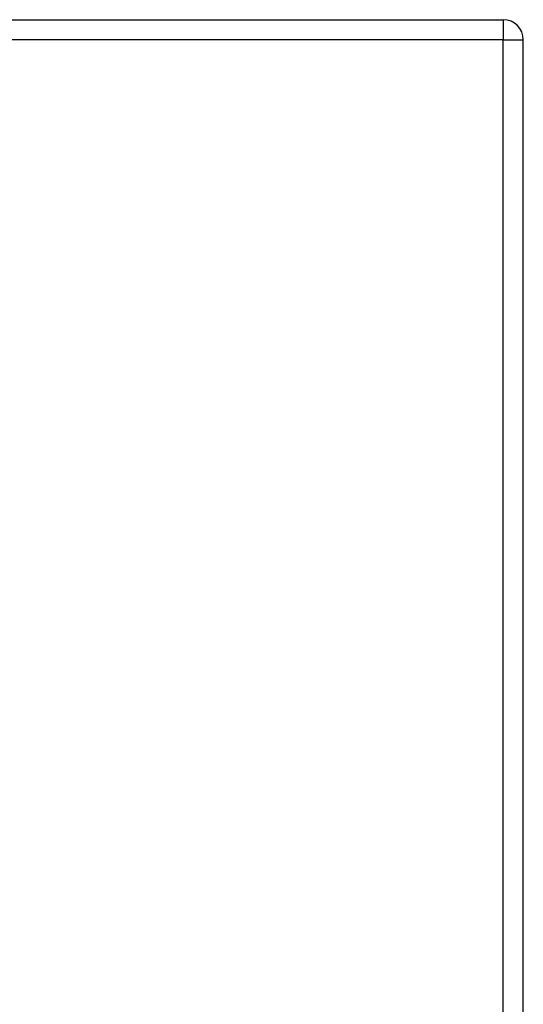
# Model space of a CAD drawing. Header units: inches. Extents: x 12 to 399, y 35 to 190.
# Tile 252 of 256: x 210.71 to 213.19, y 128.31 to 133.17. Entities that reach past the tile are written whole.
import ezdxf

# ---------------------------------------------------------------- set-up
doc = ezdxf.new("R2010")
doc.units = ezdxf.units.IN
doc.header["$MEASUREMENT"] = 0
doc.layers.add('Visible Edges(ANSI)', color=7, linetype='Continuous', lineweight=25)
doc.layers.add('Visible Tangent Edges(ANSI)', color=7, linetype='Continuous', lineweight=25)

msp = doc.modelspace()

# ---------------------------------------------------------------- linework, layer by layer
at = {"layer": 'Visible Edges(ANSI)'}
for p, q in [((171.4877, 133.1672), (213.0927, 133.1672)), ((213.1917, 96.3482), (213.1917, 133.0682))]:
    msp.add_line(p, q, dxfattribs=at)
msp.add_arc((213.0927, 133.0682), 0.099, 0, 90, dxfattribs=at)
at = {"layer": 'Visible Tangent Edges(ANSI)'}
for p, q in [((213.0927, 133.1672), (213.0927, 133.0682)), ((213.0927, 133.0682), (171.4877, 133.0682)), ((213.0927, 133.0682), (213.1917, 133.0682)), ((213.0927, 96.3482), (213.0927, 133.0682))]:
    msp.add_line(p, q, dxfattribs=at)

doc.saveas('drawing.dxf')
